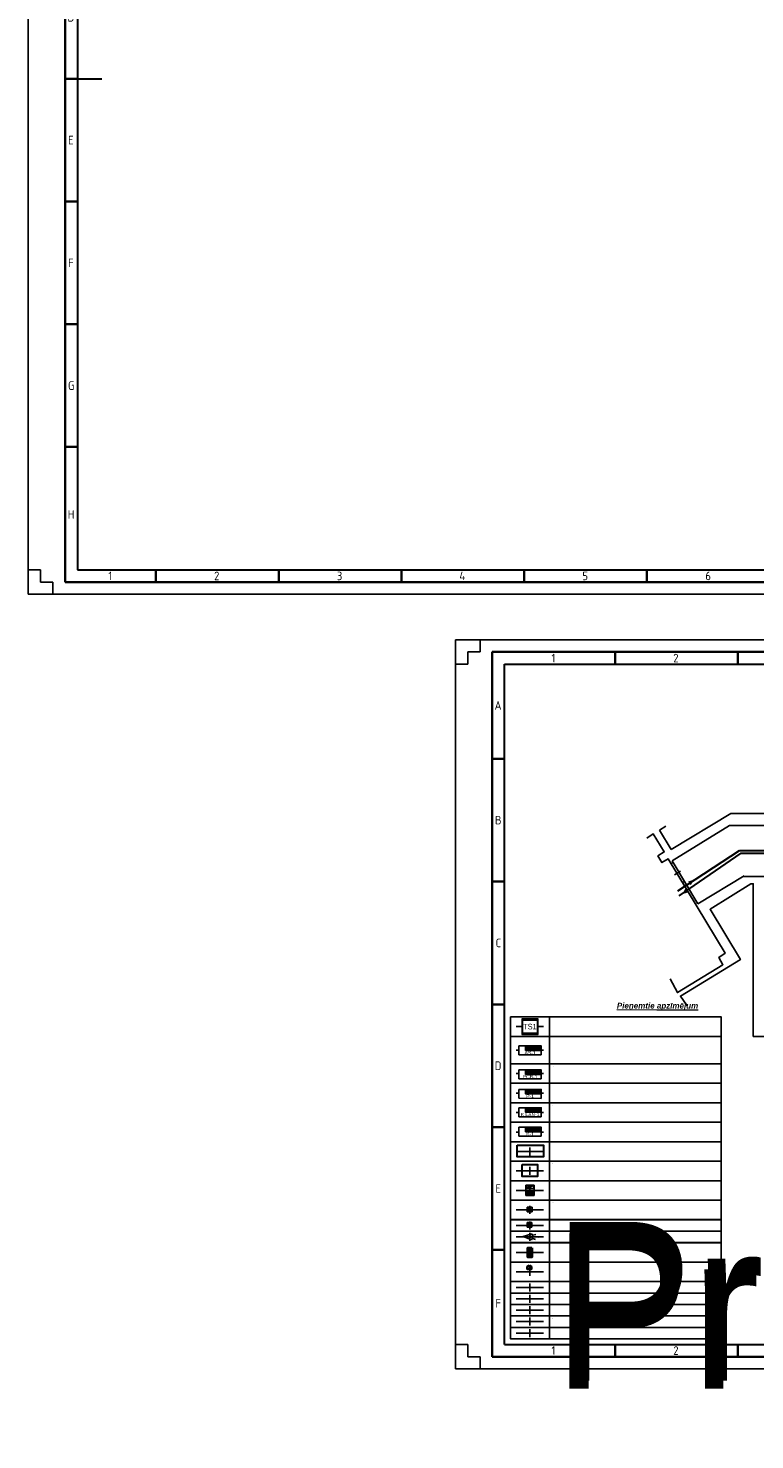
# Model space of a CAD drawing. Header units: millimetres. Extents: x -1662057 to -197461, y -941126 to 63888.
# Tile 59 of 209: x -1629150 to -1589003, y -592066 to -514073. Entities that reach past the tile are written whole.
import ezdxf
from ezdxf.enums import TextEntityAlignment as Align

# ---------------------------------------------------------------- set-up
doc = ezdxf.new("R2018")
doc.units = ezdxf.units.MM
doc.set_wipeout_variables(frame=1)
doc.layers.get('0').update_dxf_attribs({"linetype": 'CONTINUOUS'})
for name, color, linetype, lineweight in [('1-VS', 174, 'CONTINUOUS', 9), ('AS_detektori', 234, 'CONTINUOUS', 15), ('AS_kabelis', 16, 'CONTINUOUS', 15), ('Izolacija', 250, 'CONTINUOUS', 9), ('UAS_Text', 7, 'CONTINUOUS', 9), ('VS_AS', 5, 'CONTINUOUS', 25), ('Vājstrāvas tīkls', 5, 'CONTINUOUS', 30)]:
    doc.layers.add(name, color=color, linetype=linetype, lineweight=lineweight)
for name, color, linetype in [('Apsardze', 5, 'CONTINUOUS'), ('ESS AS', 5, 'CONTINUOUS'), ('ESS_AS_iekartas', 102, 'CONTINUOUS'), ('Rasējuma lapa', 7, 'CONTINUOUS'), ('VS AS', 7, 'CONTINUOUS'), ('VS-AS_Iekartas', 5, 'CONTINUOUS'), ('VS_Apzimejumi', 7, 'CONTINUOUS')]:
    doc.layers.add(name, color=color, linetype=linetype)
doc.layers.add('VS_Info', color=21, linetype='CONTINUOUS', plot=False)
doc.styles.add('1', font='ariali.ttf')
doc.styles.add('ARIAL', font='arialbd.ttf')
doc.styles.add('DEL_Arial Narrow', font='ARIALN.TTF')
doc.styles.add('ISO', font='iso')
doc.styles.add('ROMANS', font='arial.ttf', dxfattribs={"width": 0.8, "oblique": 15})
doc.styles.add('WMF-Arial0', font='arialbd.ttf')

# ---------------------------------------------------------------- blocks, each defined once
blk = doc.blocks.new('A2_L')
at = {"layer": 'Rasējuma lapa'}
for p, q in [((0, 420), (-594, 420)), ((-594, 420), (-594, 0)), ((-584, 420), (-584, 415)), ((-10, 415), (-10, 420)), ((0, 0), (0, 420)), ((-584, 415), (-589, 415)), ((-589, 415), (-589, 410)), ((-589, 410), (-594, 410)), ((0, 410), (-5, 410)), ((-594, 10), (-589, 10)), ((-589, 10), (-589, 5)), ((-5, 10), (0, 10)), ((-594, 0), (0, 0)), ((-589, 5), (-584, 5)), ((-584, 5), (-584, 0)), ((-10, 0), (-10, 5))]:
    blk.add_line(p, q, dxfattribs=at)
at = {"layer": 'Rasējuma lapa', "lineweight": 35}
for p, q in [((-5, 415), (-579, 415)), ((-579, 415), (-579, 5)), ((-542, 410), (-542, 415)), ((-492, 410), (-492, 415)), ((-442, 410), (-442, 415)), ((-392, 410), (-392, 415)), ((-342, 410), (-342, 415)), ((-292, 410), (-292, 415)), ((-242, 410), (-242, 415)), ((-192, 410), (-192, 415)), ((-142, 410), (-142, 415)), ((-92, 410), (-92, 415)), ((-42, 410), (-42, 415)), ((-5, 5), (-5, 415)), ((-574, 360), (-579, 360)), ((-5, 360), (-10, 360)), ((-574, 310), (-579, 310)), ((-5, 310), (-10, 310)), ((-574, 260), (-579, 260)), ((-5, 260), (-10, 260)), ((-574, 210), (-579, 210)), ((-5, 210), (-10, 210)), ((-574, 160), (-579, 160)), ((-5, 160), (-10, 160)), ((-574, 110), (-579, 110)), ((-5, 110), (-10, 110)), ((-574, 60), (-579, 60)), ((-5, 60), (-10, 60)), ((-542, 5), (-542, 10)), ((-492, 5), (-492, 10)), ((-442, 5), (-442, 10)), ((-392, 5), (-392, 10)), ((-342, 5), (-342, 10)), ((-292, 5), (-292, 10)), ((-242, 5), (-242, 10)), ((-192, 5), (-192, 10)), ((-142, 5), (-142, 10)), ((-92, 5), (-92, 10)), ((-42, 5), (-42, 10)), ((-579, 5), (-5, 5))]:
    blk.add_line(p, q, dxfattribs=at)
at = {"layer": 'Rasējuma lapa', "lineweight": 30}
for p, q in [((-10, 410), (-574, 410)), ((-574, 410), (-574, 10)), ((-292, 410), (-292, 400)), ((-10, 10), (-10, 410)), ((-574, 210), (-564, 210)), ((-20, 210), (-10, 210)), ((-292, 20), (-292, 10)), ((-574, 10), (-10, 10))]:
    blk.add_line(p, q, dxfattribs=at)
at = {"layer": 'Rasējuma lapa', "style": 'ISO'}
for s, p in [('1', (-561.38, 410.75)), ('2', (-518.29, 410.75)), ('3', (-468.3, 410.75)), ('4', (-418.4, 410.75)), ('5', (-368.3, 410.75)), ('6', (-318.21, 410.75)), ('7', (-268.23, 410.75)), ('8', (-218.23, 410.75)), ('9', (-168.28, 410.75)), ('10', (-119.1, 410.75)), ('11', (-68.75, 410.75)), ('12', (-25.71, 410.75)), ('A', (-578.08, 385.75)), ('A', (-9.07, 385.75)), ('B', (-577.9, 333.25)), ('B', (-8.9, 333.25)), ('C', (-577.64, 283.25)), ('C', (-8.64, 283.25)), ('D', (-578, 233.25)), ('D', (-9, 233.25)), ('E', (-577.73, 183.25)), ('E', (-8.72, 183.25)), ('F', (-577.73, 133.25)), ('F', (-8.72, 133.25)), ('G', (-577.81, 83.25)), ('G', (-8.81, 83.25)), ('H', (-577.9, 30.75)), ('H', (-8.9, 30.75)), ('1', (-561.38, 5.75)), ('2', (-518.29, 5.75)), ('3', (-468.3, 5.75)), ('4', (-418.4, 5.75)), ('5', (-368.3, 5.75)), ('6', (-318.21, 5.75)), ('7', (-268.23, 5.75)), ('8', (-218.23, 5.75)), ('9', (-168.28, 5.75)), ('10', (-119.1, 5.75)), ('11', (-68.75, 5.75)), ('A2', (-26.41, 5.75))]:
    blk.add_text(s, height=3.5, dxfattribs=at).set_placement(p)
blk = doc.blocks.new('*U1302')
at = {"layer": 'Rasējuma lapa'}
blk.add_blockref('A2_L', (0, 0), dxfattribs=at)
blk = doc.blocks.new('A3_L')
at = {"layer": 'Rasējuma lapa'}
for p, q in [((-420, 297), (0, 297)), ((-420, 0), (-420, 297)), ((-420, 287), (-420, 297)), ((-420, 297), (-410, 297)), ((-410, 297), (-410, 292)), ((-10, 297), (0, 297)), ((-10, 292), (-10, 297)), ((0, 0), (0, 297)), ((0, 297), (0, 287)), ((-410, 292), (-415, 292)), ((-415, 292), (-415, 287)), ((-5, 292), (-10, 292)), ((-5, 287), (-5, 292)), ((-415, 287), (-420, 287)), ((0, 287), (-5, 287)), ((-420, 0), (-420, 10)), ((-420, 10), (-415, 10)), ((-415, 10), (-415, 5)), ((-5, 5), (-5, 10)), ((-5, 10), (0, 10)), ((0, 10), (0, 0)), ((-420, 0), (0, 0)), ((-410, 0), (-420, 0)), ((-415, 5), (-410, 5)), ((-410, 5), (-410, 0)), ((-10, 0), (-10, 5)), ((-10, 5), (-5, 5)), ((0, 0), (-10, 0))]:
    blk.add_line(p, q, dxfattribs=at)
at = {"layer": 'Rasējuma lapa', "lineweight": 35}
for p, q in [((-405, 292), (-5, 292)), ((-405, 5), (-405, 292)), ((-355, 287), (-355, 292)), ((-305, 287), (-305, 292)), ((-255, 287), (-255, 292)), ((-205, 287), (-205, 292)), ((-155, 287), (-155, 292)), ((-105, 287), (-105, 292)), ((-55, 287), (-55, 292)), ((-5, 5), (-5, 292)), ((-400, 248.5), (-405, 248.5)), ((-5, 248.5), (-10, 248.5)), ((-400, 198.5), (-405, 198.5)), ((-5, 198.5), (-10, 198.5)), ((-400, 148.5), (-405, 148.5)), ((-5, 148.5), (-10, 148.5)), ((-400, 98.5), (-405, 98.5)), ((-5, 98.5), (-10, 98.5)), ((-400, 48.5), (-405, 48.5)), ((-5, 48.5), (-10, 48.5)), ((-355, 5), (-355, 10)), ((-305, 5), (-305, 10)), ((-255, 5), (-255, 10)), ((-205, 5), (-205, 10)), ((-155, 5), (-155, 10)), ((-105, 5), (-105, 10)), ((-55, 5), (-55, 10)), ((-405, 5), (-5, 5))]:
    blk.add_line(p, q, dxfattribs=at)
at = {"layer": 'Rasējuma lapa', "lineweight": 30}
for p, q in [((-400, 287), (-10, 287)), ((-400, 10), (-400, 287)), ((-10, 10), (-10, 287)), ((-400, 10), (-10, 10))]:
    blk.add_line(p, q, dxfattribs=at)
at = {"layer": 'Rasējuma lapa', "style": 'ISO'}
for s, p in [('1', (-380.88, 287.75)), ('2', (-331.29, 287.75)), ('3', (-281.3, 287.75)), ('4', (-231.4, 287.75)), ('5', (-181.3, 287.75)), ('6', (-131.21, 287.75)), ('7', (-81.22, 287.75)), ('8', (-31.22, 287.75)), ('A', (-404.07, 268.5)), ('A', (-9.07, 271.75)), ('B', (-403.9, 221.75)), ('B', (-8.9, 221.75)), ('C', (-403.64, 171.75)), ('C', (-8.64, 171.75)), ('D', (-404, 121.75)), ('D', (-9, 121.75)), ('E', (-403.73, 71.75)), ('E', (-8.73, 71.75)), ('F', (-403.73, 25)), ('F', (-8.73, 21.75)), ('1', (-380.88, 5.75)), ('2', (-331.29, 5.75)), ('3', (-281.3, 5.75)), ('4', (-231.4, 5.75)), ('5', (-181.3, 5.75)), ('6', (-131.21, 5.75)), ('7', (-81.22, 5.75)), ('A3', (-32.87, 5.75))]:
    blk.add_text(s, height=3.5, dxfattribs=at).set_placement(p)
blk = doc.blocks.new('*U1305')
at = {"layer": 'Rasējuma lapa'}
blk.add_blockref('A3_L', (0, 0), dxfattribs=at)
blk = doc.blocks.new('*U1708')
at = {"layer": 'VS_Apzimejumi', "ltscale": 25}
blk.add_lwpolyline([(-1700, 0), (-1700, -1200), (0, -1200), (0, 0), (-1700, 0)], dxfattribs=at)
at = {"layer": 'VS_Apzimejumi'}
blk.add_lwpolyline([(0, 0), (7500, 0), (7500, -1200), (0, -1200), (0, 0)], dxfattribs=at)
at = {"layer": 'VS_Info'}
blk.add_line((-1445, -600), (-255, -600), dxfattribs=at)
blk.add_lwpolyline([(-850, -425), (-850, -775)], dxfattribs=at)
at = {"lineweight": 30, "flags": 104}
blk.add_attdef('NOSAUKUMS', text='', height=200, dxfattribs=at).set_placement((121, -99), align=Align.TOP_LEFT)
blk = doc.blocks.new('*U1709')
at = {"layer": 'VS_Apzimejumi', "ltscale": 25}
blk.add_lwpolyline([(-1700, 0), (-1700, -850), (0, -850), (0, 0), (-1700, 0)], dxfattribs=at)
at = {"layer": 'VS_Apzimejumi'}
blk.add_lwpolyline([(0, 0), (7500, 0), (7500, -850), (0, -850), (0, 0)], dxfattribs=at)
at = {"layer": 'VS_Info'}
blk.add_line((-1445, -425), (-255, -425), dxfattribs=at)
blk.add_lwpolyline([(-850, -250), (-850, -600)], dxfattribs=at)
at = {"lineweight": 30, "flags": 104}
blk.add_attdef('NOSAUKUMS', text='', height=200, dxfattribs=at).set_placement((121, -99), align=Align.TOP_LEFT)
blk = doc.blocks.new('DEL_VS-AS_kontroles_panelis')
blk.add_wipeout([(-326, 261), (326, 261), (326, -1), (-326, -1)]).dxf.layer = 'AS_kabelis'
at = {"layer": 'VS-AS_Iekartas', "color": 0}
for p, q in [((-325, 260), (325, 260)), ((-325, 0), (-325, 260)), ((325, 0), (-325, 0)), ((-130, 252), (-122, 260)), ((-130, 229), (-99, 260)), ((-130, 207), (-77, 260)), ((-130, 184), (-54, 260)), ((-130, 162), (-32, 260)), ((-130, 139), (-9, 260)), ((-18, 130), (-130, 242)), ((-40, 130), (-130, 220)), ((-63, 130), (-130, 197)), ((-85, 130), (-130, 175)), ((-108, 130), (-130, 152)), ((5, 130), (-125, 260)), ((-117, 130), (13, 260)), ((27, 130), (-103, 260)), ((-95, 130), (35, 260)), ((50, 130), (-80, 260)), ((-72, 130), (58, 260)), ((72, 130), (-58, 260)), ((-50, 130), (80, 260)), ((95, 130), (-35, 260)), ((-27, 130), (103, 260)), ((117, 130), (-13, 260)), ((-5, 130), (125, 260)), ((139, 130), (9, 260)), ((18, 130), (148, 260)), ((162, 130), (32, 260)), ((40, 130), (170, 260)), ((184, 130), (54, 260)), ((63, 130), (193, 260)), ((207, 130), (77, 260)), ((85, 130), (215, 260)), ((229, 130), (99, 260)), ((108, 130), (238, 260)), ((252, 130), (122, 260)), ((130, 130), (260, 260)), ((274, 130), (144, 260)), ((152, 130), (282, 260)), ((297, 130), (167, 260)), ((175, 130), (305, 260)), ((319, 130), (189, 260)), ((197, 130), (325, 258)), ((325, 146), (211, 260)), ((220, 130), (325, 235)), ((325, 169), (234, 260)), ((242, 130), (325, 213)), ((325, 191), (256, 260)), ((265, 130), (325, 190)), ((325, 214), (279, 260)), ((287, 130), (325, 168)), ((325, 236), (301, 260)), ((310, 130), (325, 145)), ((325, 259), (324, 260)), ((325, 260), (325, 0))]:
    blk.add_line(p, q, dxfattribs=at)
blk.add_lwpolyline([(-130, 260), (325, 260), (325, 130), (-130, 130)], close=True, dxfattribs=at)
at = {"layer": 'VS-AS_Iekartas', "color": 0, "style": 'DEL_Arial Narrow', "width": 1.4}
blk.add_attdef('TIPS', text='', height=90, dxfattribs=at).set_placement((0, -10), align=Align.BOTTOM_CENTER)
blk = doc.blocks.new('*U1710')
at = {"layer": 'VS_Apzimejumi', "ltscale": 25}
blk.add_lwpolyline([(-1700, 0), (-1700, -500), (0, -500), (0, 0), (-1700, 0)], dxfattribs=at)
at = {"layer": 'VS_Apzimejumi'}
blk.add_lwpolyline([(0, 0), (7500, 0), (7500, -500), (0, -500), (0, 0)], dxfattribs=at)
at = {"layer": 'VS_Info'}
blk.add_line((-1445, -250), (-255, -250), dxfattribs=at)
blk.add_lwpolyline([(-850, -75), (-850, -425)], dxfattribs=at)
at = {"lineweight": 30, "flags": 104}
blk.add_attdef('NOSAUKUMS', text='', height=200, dxfattribs=at).set_placement((121, -99), align=Align.TOP_LEFT)
blk = doc.blocks.new('*U2829')
at = {"layer": 'Vājstrāvas tīkls', "color": 234, "lineweight": 9}
for p, q in [((-140, 385), (-54, 479)), ((-54, 479), (-72, 402)), ((-72, 402), (15, 478)), ((-13, 367), (118, 481)), ((15, 478), (-13, 367))]:
    blk.add_line(p, q, dxfattribs=at)
at = {"layer": 'Vājstrāvas tīkls', "color": 234, "lineweight": 15, "ltscale": 0.05}
blk.add_lwpolyline([(-217, 542), (217, 542), (217, 0), (-217, 0)], close=True, dxfattribs=at)
at = {"layer": 'Vājstrāvas tīkls', "color": 234, "lineweight": 25, "ltscale": 0.05}
for points in [[(-217, 542), (217, 542), (217, 0), (-217, 0)], [(-164, 268), (-77, 268), (-77, 217), (-164, 217)], [(-164, 184), (-77, 184), (-77, 133), (-164, 133)], [(-164, 100), (-77, 100), (-77, 49), (-164, 49)], [(-44, 268), (44, 268), (44, 217), (-44, 217)], [(-44, 184), (44, 184), (44, 133), (-44, 133)], [(-44, 100), (44, 100), (44, 49), (-44, 49)], [(77, 268), (164, 268), (164, 217), (77, 217)], [(77, 184), (164, 184), (164, 133), (77, 133)], [(77, 100), (164, 100), (164, 49), (77, 49)]]:
    blk.add_lwpolyline(points, close=True, dxfattribs=at)
at = {"layer": 'Vājstrāvas tīkls', "color": 234, "lineweight": 9, "ltscale": 0.05}
blk.add_lwpolyline([(-164, 502), (164, 502), (164, 354), (-164, 354)], close=True, dxfattribs=at)
at = {"layer": 'AS_detektori', "lineweight": 5, "style": 'ARIAL'}
blk.add_attdef('KEYPAD', text='', height=188, dxfattribs=at).set_placement((-596, 331), align=Align.CENTER)
blk = doc.blocks.new('A$C7E0A7937')
at = {"layer": 'Izolacija', "ltscale": 5, "true_color": 0xffffff}
h = blk.add_hatch(color=7, dxfattribs=at)
h.dxf.hatch_style = 1
h.paths.add_polyline_path([(399, 375), (-399, 375), (-399, -375), (399, -375)])
at = {"layer": '1-VS', "color": 5, "lineweight": 20, "ltscale": 20, "const_width": 22.5}
blk.add_lwpolyline([(-399, -375), (399, -375), (399, 375), (-399, 375)], close=True, dxfattribs=at)
at = {"layer": '1-VS', "color": 251, "lineweight": 20, "ltscale": 20}
blk.add_lwpolyline([(-399, -375), (399, -375), (399, 375), (-399, 375)], close=True, dxfattribs=at)
at = {"layer": 'UAS_Text', "color": 251, "lineweight": 9, "insert": (1, -1), "char_height": 270, "width": 385.23, "attachment_point": 5, "bg_fill": 3, "box_fill_scale": 1.5, "bg_fill_color": 256, "bg_fill_transparency": 0}
blk.add_mtext('{\\fArial Narrow|b0|i0|c186|p34;\\C5;TS1}', dxfattribs=at)
blk = doc.blocks.new('smk')
at = {"layer": 'Apsardze'}
for p, q in [((-200, 0), (-200, 200)), ((-200, 0), (-100, 200)), ((-200, 200), (0, 200)), ((0, 0), (-200, 0)), ((-100, 200), (0, 0)), ((0, 200), (0, 0))]:
    blk.add_line(p, q, dxfattribs=at)
at = {"layer": 'Apsardze', "linetype": 'ByBlock'}
for p, q in [((-188, 25), (-13, 25)), ((-170, 60), (-30, 60)), ((-152, 96), (-48, 96)), ((-135, 131), (-65, 131)), ((-117, 166), (-83, 166))]:
    blk.add_line(p, q, dxfattribs=at)
blk = doc.blocks.new('pir')
at = {"layer": 'Apsardze'}
for p, q in [((-530, 1), (-797, 1)), ((-512, 81), (-665, 133)), ((0, 0), (-457, 153)), ((0, 0), (-457, -152)), ((-512, -84), (-662, -135))]:
    blk.add_line(p, q, dxfattribs=at)
blk.add_arc((-151, 1), 342, 153.65223, 206.52454, dxfattribs=at)

msp = doc.modelspace()

# ---------------------------------------------------------------- linework, layer by layer
at = {"color": 18, "true_color": 0x000000}
for p, q in [((-1593627.36366, -559446.27739), (-1590329.09126, -557460.30389)), ((-1590329.09126, -557460.30389), (-1573951.75173, -557460.30389)), ((-1593910.41881, -558162.6279), (-1594266.16511, -558376.47547)), ((-1594266.16511, -558376.47547), (-1593627.36366, -559446.27739)), ((-1590404.17824, -558126.64799), (-1593574.60201, -560080.89948)), ((-1573771.48945, -558126.64799), (-1590404.17824, -558126.64799)), ((-1593623.616, -560237.25318), (-1593522.96466, -560170.13961)), ((-1593574.60201, -560080.89948), (-1592153.31664, -562455.99828)), ((-1593439.98083, -560851.59867), (-1593115.46054, -560639.55252)), ((-1592988.96375, -561283.04828), (-1592891.4176, -561222.12747)), ((-1592153.31664, -562455.99828), (-1589588.87555, -560912.54374)), ((-1572048.66496, -560942.11253), (-1589649.44036, -560942.11253)), ((-1589090.98599, -561332.52976), (-1589090.98599, -561383.752))]:
    msp.add_line(p, q, dxfattribs=at)
for points in [[(-1594975.87323, -558818.13895), (-1594615.87323, -558588.13895), (-1594005.87323, -559588.13895), (-1594355.87323, -559808.13895), (-1594135.87323, -560178.13895), (-1593785.87323, -559968.13895), (-1590635.87323, -565178.13895), (-1590985.87323, -565418.13895), (-1590765.87323, -565818.13895), (-1593275.87323, -567358.13895), (-1593685.87323, -566588.13895)], [(-1592735.87323, -568098.13895), (-1593115.87323, -567548.13895), (-1589795.87323, -565538.13895), (-1591475.87323, -562748.13895), (-1589225.87323, -561348.13895), (-1589091.6686, -561348.13895), (-1589091.6686, -569782.969), (-1572976.93272, -569782.969), (-1572976.93272, -561494.93673), (-1572829.6632, -561494.93673), (-1567301.03992, -570588.41076), (-1567929.21408, -570972.9021), (-1568400.33467, -570298.07858)]]:
    msp.add_lwpolyline(points, dxfattribs=at)
at = {"layer": 'ESS AS', "color": 1, "lineweight": 35, "ltscale": 2, "transparency": 33554687}
for p, q in [((-1601461.28007, -582422.98471), (-1601575.45836, -582497.8869)), ((-1601458.90082, -582422.98471), (-1601344.72253, -582497.8869))]:
    msp.add_line(p, q, dxfattribs=at)
at = {"layer": 'ESS AS', "color": 5, "lineweight": 40, "ltscale": 2, "transparency": 33554687}
msp.add_lwpolyline([(-1601325.93508, -581463.91753), (-1601325.93508, -581985.11863), (-1601543.68443, -581985.11863), (-1601543.68443, -581463.91753)], close=True, dxfattribs=at)
at = {"layer": 'ESS AS', "color": 1, "lineweight": 35, "ltscale": 2, "transparency": 33554687}
msp.add_lwpolyline([(-1601575.58674, -582498.02143), (-1601345.3045, -582498.02143), (-1601345.3045, -582644.51376), (-1601575.58674, -582644.51376)], close=True, dxfattribs=at)
at = {"layer": 'ESS AS', "color": 5, "transparency": 33554687, "const_width": 31.64062}
for points in [[(-1602179.22346, -583632.66744), (-1600673.12971, -583632.66744)], [(-1602179.22346, -584273.91744), (-1600673.12971, -584273.91744)]]:
    msp.add_lwpolyline(points, dxfattribs=at)
at = {"layer": 'ESS AS', "color": 6, "transparency": 33554687, "const_width": 31.64062}
for points in [[(-1602179.22346, -584909.5413), (-1600673.12971, -584909.5413)], [(-1602179.22346, -585537.26875), (-1600673.12971, -585537.26875)]]:
    msp.add_lwpolyline(points, dxfattribs=at)
at = {"layer": 'ESS AS', "color": 1, "transparency": 33554687, "const_width": 31.64062}
msp.add_lwpolyline([(-1602179.22346, -586177.74207), (-1600673.12971, -586177.74207)], dxfattribs=at)
at = {"layer": 'ESS_AS_iekartas', "color": 5, "lineweight": 30}
msp.add_lwpolyline([(-1602126.64594, -575786.37298), (-1600678.37583, -575786.37298), (-1600678.37583, -576439.41982), (-1602126.64594, -576439.41982)], close=True, dxfattribs=at)
at = {"layer": 'ESS_AS_iekartas', "color": 6, "lineweight": 30}
msp.add_lwpolyline([(-1601862.8543, -576862.16545), (-1601015.31282, -576862.16545), (-1601015.31282, -577515.21228), (-1601862.8543, -577515.21228)], close=True, dxfattribs=at)
at = {"layer": 'VS_AS', "color": 6, "lineweight": 30}
for p, q in [((-1593262.11998, -561738.91734), (-1589847.55345, -559505.38303)), ((-1589847.55345, -559505.38303), (-1572236.51978, -559505.38303))]:
    msp.add_line(p, q, dxfattribs=at)
for points in [[(-1593180, -562010), (-1589760, -559660), (-1581080, -559660), (-1581080, -561410), (-1588340, -561410), (-1588340, -561470), (-1581000, -561470), (-1581000, -559660), (-1572280, -559660), (-1571260, -561460), (-1571990, -561920), (-1572010, -562040)], [(-1592566.09845, -561376.14198), (-1592478.6615, -561219.73801), (-1592646.66761, -561278.37352)], [(-1592818.12934, -561667.41598), (-1592911.74758, -561820.20029), (-1592741.53217, -561768.3265)]]:
    msp.add_lwpolyline(points, dxfattribs=at)

# ---------------------------------------------------------------- block references
at = {"layer": 'ESS AS', "transparency": 33554687}
ref = msp.add_blockref('*U1709', (-1600350.38752, -568700.68212), dxfattribs=dict(at, xscale=1.265625, yscale=1.265625, zscale=1.265625))
lines = msp.add_mtext('Projekt. telekomunikāciju 19" skapis', dxfattribs={"layer": '0', "insert": (-1600197.5552, -568825.81739), "char_height": 2.5, "attachment_point": 1})
ref.add_attrib('NOSAUKUMS', '', (-1600197.5552, -568825.81739), dxfattribs={"flags": 104}).embed_mtext(lines)
at = {"layer": 'ESS AS', "color": 7, "transparency": 33554687}
ref = msp.add_blockref('*U1708', (-1600350.39533, -569776.44818), dxfattribs=dict(at, xscale=1.265625, yscale=1.265625, zscale=1.265625))
lines = msp.add_mtext('Projekt. centrālais vadības panelis Integriti ISC Controller, \\Pmetāliskā kārba ar barošanas bloku.  INTG-996001EUPS \\Par visām paplašinātāju kartēm', dxfattribs={"layer": '0', "insert": (-1600197.563, -569901.58345), "char_height": 2.5, "attachment_point": 1})
ref.add_attrib('NOSAUKUMS', '', (-1600197.563, -569901.58345), dxfattribs={"flags": 104}).embed_mtext(lines)
at = {"layer": 'ESS AS', "transparency": 33554687}
ref = msp.add_blockref('*U1709', (-1600350.39533, -571295.14804), dxfattribs=dict(at, xscale=1.265625, yscale=1.265625, zscale=1.265625))
lines = msp.add_mtext('Projekt. 8 zonu paplāšinātājs Integriti - 8 Zone LAN,\\PPCB only. INTG-996005PCB&KIT', dxfattribs={"layer": '0', "insert": (-1600197.563, -571420.28331), "char_height": 2.5, "attachment_point": 1})
ref.add_attrib('NOSAUKUMS', '', (-1600197.563, -571420.28331), dxfattribs={"flags": 104}).embed_mtext(lines)
ref = msp.add_blockref('*U1709', (-1600350.39533, -573446.96232), dxfattribs=dict(at, xscale=1.265625, yscale=1.265625, zscale=1.265625))
lines = msp.add_mtext('Projekt. divu durvju kontrolieris Intelligent LAN Access\\PModule. INTG-996018PCB&K', dxfattribs={"layer": '0', "insert": (-1600197.563, -573572.09759), "char_height": 2.5, "attachment_point": 1})
ref.add_attrib('NOSAUKUMS', '', (-1600197.563, -573572.09759), dxfattribs={"flags": 104}).embed_mtext(lines)
ref = msp.add_blockref('*U1709', (-1600350.39533, -576674.20837), dxfattribs=dict(at, xscale=1.265625, yscale=1.265625, zscale=1.265625))
lines = msp.add_mtext('Projekt. metāliskā kārba ar barošanas bloku 3A \\PINTG-995201PEEU3', dxfattribs={"layer": '0', "insert": (-1600197.563, -576799.34364), "char_height": 2.5, "attachment_point": 1})
ref.add_attrib('NOSAUKUMS', '', (-1600197.563, -576799.34364), dxfattribs={"flags": 104}).embed_mtext(lines)
ref = msp.add_blockref('*U1709', (-1600350.39533, -577749.9943), dxfattribs=dict(at, xscale=1.265625, yscale=1.265625, zscale=1.265625))
lines = msp.add_mtext('Projekt. LCD vadības tastatūra Prisma Terminal \\Pfor Integriti - White INTG-996400', dxfattribs={"layer": '0', "insert": (-1600197.563, -577875.12957), "char_height": 2.5, "attachment_point": 1})
ref.add_attrib('NOSAUKUMS', '', (-1600197.563, -577875.12957), dxfattribs={"flags": 104}).embed_mtext(lines)
ref = msp.add_blockref('*U2829', (-1601426.17658, -578562.99356), dxfattribs=dict(at, xscale=1.0418625, yscale=1.0418625, zscale=1.0418625))
lines = msp.add_mtext('VP ', dxfattribs={"layer": 'AS_detektori', "lineweight": 5, "insert": (-1602046.82664, -578218.1792), "char_height": 2.5, "attachment_point": 1, "bg_fill": 3, "box_fill_scale": 1, "bg_fill_color": 256, "bg_fill_transparency": 0})
ref.add_attrib('KEYPAD', '', (-1602046.82664, -578218.1792), dxfattribs={"flags": 104}).embed_mtext(lines)
ref = msp.add_blockref('*U1709', (-1600350.39533, -578825.7574), dxfattribs=dict(at, xscale=1.265625, yscale=1.265625, zscale=1.265625))
lines = msp.add_mtext('Projekt. magnētiskais kontakts vārtiem, uzliekamais, \\Pnostrādāšanas attālums 7.3 cm ar plāksni MS-55', dxfattribs={"layer": '0', "insert": (-1600197.563, -578950.89267), "char_height": 2.5, "attachment_point": 1})
ref.add_attrib('NOSAUKUMS', '', (-1600197.563, -578950.89267), dxfattribs={"flags": 104}).embed_mtext(lines)
ref = msp.add_blockref('*U1710', (-1600350.39533, -579905.05069), dxfattribs=dict(at, xscale=1.265625, yscale=1.265625, zscale=1.265625))
lines = msp.add_mtext('Projekt. durvju magnētiskie kontakti ZDD-417M', dxfattribs={"layer": '0', "insert": (-1600197.563, -580030.18596), "char_height": 8762.180394, "attachment_point": 1})
ref.add_attrib('NOSAUKUMS', '', (-1600197.563, -580030.18596), dxfattribs={"flags": 104}).embed_mtext(lines)
ref = msp.add_blockref('*U1710', (-1600350.39533, -580537.68089), dxfattribs=dict(at, xscale=1.265625, yscale=1.265625, zscale=1.265625))
lines = msp.add_mtext('Projekt. kombinētajs detektors TITAN GB', dxfattribs={"layer": '0', "insert": (-1600197.563, -580662.81615), "char_height": 8572.5175739, "attachment_point": 1})
ref.add_attrib('NOSAUKUMS', '', (-1600197.563, -580662.81615), dxfattribs={"flags": 104}).embed_mtext(lines)
ref = msp.add_blockref('*U1709', (-1600350.39533, -581177.59506), dxfattribs=dict(at, xscale=1.265625, yscale=1.265625, zscale=1.265625))
lines = msp.add_mtext('Projekt. Karšu nolāsītājs ar kodu šifrātoru \\P(datu protokols E-Marim un RS485) INTG-994725', dxfattribs={"layer": '0', "insert": (-1600197.563, -581302.73033), "char_height": 2.5, "attachment_point": 1})
ref.add_attrib('NOSAUKUMS', '', (-1600197.563, -581302.73033), dxfattribs={"flags": 104}).embed_mtext(lines)
ref = msp.add_blockref('*U1709', (-1600350.39533, -582253.2684), dxfattribs=dict(at, xscale=1.265625, yscale=1.265625, zscale=1.265625))
lines = msp.add_mtext('Projekt. elektromagnētiskais sprūds, normāli atvērts (NO)\\PEff-Eff, 12/24Vdc, Eff-Eff 138W.13-----E91', dxfattribs={"layer": '0', "insert": (-1600197.563, -582378.40367), "char_height": 2.5, "attachment_point": 1})
ref.add_attrib('NOSAUKUMS', '', (-1600197.563, -582378.40367), dxfattribs={"flags": 104}).embed_mtext(lines)
ref = msp.add_blockref('*U1710', (-1600350.39533, -583327.51005), dxfattribs=dict(at, xscale=1.265625, yscale=1.265625, zscale=1.265625))
lines = msp.add_mtext('Projekt. kabelis (magnētkontaktiem) CQR 4x0,22', dxfattribs={"layer": '0', "insert": (-1600197.563, -583452.64532), "char_height": 2.5, "attachment_point": 1})
ref.add_attrib('NOSAUKUMS', '', (-1600197.563, -583452.64532), dxfattribs={"flags": 104}).embed_mtext(lines)
ref = msp.add_blockref('*U1710', (-1600350.39533, -583960.32255), dxfattribs=dict(at, xscale=1.265625, yscale=1.265625, zscale=1.265625))
lines = msp.add_mtext('Projekt. kabelis (kustības detektoriem) CQR 8x0,22', dxfattribs={"layer": '0', "insert": (-1600197.563, -584085.45782), "char_height": 2.5, "attachment_point": 1})
ref.add_attrib('NOSAUKUMS', '', (-1600197.563, -584085.45782), dxfattribs={"flags": 104}).embed_mtext(lines)
ref = msp.add_blockref('*U1710', (-1600350.39533, -584593.13505), dxfattribs=dict(at, xscale=1.265625, yscale=1.265625, zscale=1.265625))
lines = msp.add_mtext('Projekt. kabelis (tastatūrām) Cat5e FTP 4x2x0.5', dxfattribs={"layer": '0', "insert": (-1600197.563, -584718.27032), "char_height": 2.5, "attachment_point": 1})
ref.add_attrib('NOSAUKUMS', '', (-1600197.563, -584718.27032), dxfattribs={"flags": 104}).embed_mtext(lines)
ref = msp.add_blockref('*U1710', (-1600350.39533, -585220.8625), dxfattribs=dict(at, xscale=1.265625, yscale=1.265625, zscale=1.265625))
lines = msp.add_mtext('Projekt. kabelis (panelim) Cat5e FTP  4x2x0.5', dxfattribs={"layer": '0', "insert": (-1600197.563, -585345.99777), "char_height": 2.5, "attachment_point": 1})
ref.add_attrib('NOSAUKUMS', '', (-1600197.563, -585345.99777), dxfattribs={"flags": 104}).embed_mtext(lines)
ref = msp.add_blockref('*U1710', (-1600350.39533, -585853.28669), dxfattribs=dict(at, xscale=1.265625, yscale=1.265625, zscale=1.265625))
lines = msp.add_mtext('Projekt. kabelis (sprūdam) Omy 2x1.0', dxfattribs={"layer": '0', "insert": (-1600197.563, -585978.42196), "char_height": 2.5, "attachment_point": 1})
ref.add_attrib('NOSAUKUMS', '', (-1600197.563, -585978.42196), dxfattribs={"flags": 104}).embed_mtext(lines)
at = {"layer": 'Rasējuma lapa', "xscale": 135.6730224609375, "yscale": 135.6730224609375, "zscale": 135.6730224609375}
for name, p in [('*U1302', (-1548560.09211, -545352.12424)), ('*U1305', (-1548560.09211, -588154.01009))]:
    msp.add_blockref(name, p, dxfattribs=at)
at = {"layer": 'VS AS', "xscale": 1.318359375, "yscale": 1.318359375, "zscale": 1.318359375}
for p in [(-1601311.15838, -579475.92092), (-1601320.61838, -580321.03829)]:
    msp.add_blockref('smk', p, dxfattribs=at)
at = {"layer": 'VS AS', "xscale": 1.0546875, "yscale": 1.0546875, "zscale": 1.0546875, "rotation": 176.8636173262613}
msp.add_blockref('pir', (-1601804.84927, -580828.38721), dxfattribs=at)

# ---------------------------------------------------------------- texts
at = {"layer": 'ESS AS', "color": 5, "transparency": 33554687, "style": 'WMF-Arial0'}
msp.add_text('N', height=133.25214, dxfattribs=at).set_placement((-1601515.44385, -581761.54841))
at = {"layer": 'ESS AS', "color": 7, "linetype": 'ByBlock', "lineweight": 15, "transparency": 33554687, "insert": (-1596623.52398, -567920.24974), "char_height": 265.78125, "width": 9130.2583428, "attachment_point": 1, "rotation": 359.9699999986, "style": '1'}
msp.add_mtext('{\\fArial|b1|i1|c186|p34;\\H1.1905x;\\L\\C256;\\c0;Pieņemtie apzīmējum}', dxfattribs=at)
at = {"layer": 'VS AS', "color": 5, "style": 'ROMANS'}
msp.add_text('S', height=158.20312, rotation=176.863617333, dxfattribs=at).set_placement((-1601347.20111, -580770.97732, 875.19667))

# ---------------------------------------------------------------- next in the draw order: block references
at = {"layer": 'ESS AS', "ltscale": 5, "transparency": 33554687, "xscale": 1.1390625, "yscale": 1.1390625, "zscale": 1.1390625}
msp.add_blockref('A$C7E0A7937', (-1601426.16877, -569238.57275), dxfattribs=at)
at = {"layer": 'ESS AS', "color": 1, "transparency": 33554687, "xscale": 1.8984375, "yscale": 1.8984375, "zscale": 1.8984375, "rotation": 359.9240141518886}
msp.add_blockref('DEL_VS-AS_kontroles_panelis', (-1601418.41417, -570800.22621), dxfattribs=at).add_auto_attribs({'TIPS': 'AS-1'})
at = {"layer": 'ESS AS', "color": 116, "true_color": 0x136734, "transparency": 33554687}
ref = msp.add_blockref('DEL_VS-AS_kontroles_panelis', (-1601418.41417, -572123.33526), dxfattribs=dict(at, xscale=1.8984375, yscale=1.8984375, zscale=1.8984375, rotation=359.9240141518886))
ref.add_attrib('TIPS', 'PCB-1', dxfattribs={"layer": 'VS-AS_Iekartas', "height": 170.859375, "rotation": 359.9240141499, "style": 'DEL_Arial Narrow', "width": 1.4}).set_placement((-1601418.43935, -572142.31962), align=Align.BOTTOM_CENTER)
at = {"layer": 'ESS AS', "color": 5, "transparency": 33554687}
ref = msp.add_blockref('DEL_VS-AS_kontroles_panelis', (-1601418.41417, -574215.93052), dxfattribs=dict(at, xscale=1.8984375, yscale=1.8984375, zscale=1.8984375, rotation=359.9240141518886))
ref.add_attrib('TIPS', 'K LAN-1', dxfattribs={"layer": 'VS-AS_Iekartas', "height": 170.859375, "rotation": 359.9240141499, "style": 'DEL_Arial Narrow', "width": 1.4}).set_placement((-1601418.43935, -574234.91488), align=Align.BOTTOM_CENTER)

# ---------------------------------------------------------------- next in the draw order: block references
at = {"layer": 'ESS AS', "transparency": 33554687}
ref = msp.add_blockref('*U1709', (-1600350.39533, -572371.16265), dxfattribs=dict(at, xscale=1.265625, yscale=1.265625, zscale=1.265625))
lines = msp.add_mtext('Projekt. 8 zonu paplāšinātājs Integriti - 8 Zone UniBus,\\PINTG-996500PCB&KIT', dxfattribs={"layer": '0', "insert": (-1600197.563, -572496.29791), "char_height": 2.5, "attachment_point": 1})
ref.add_attrib('NOSAUKUMS', '', (-1600197.563, -572496.29791), dxfattribs={"flags": 104}).embed_mtext(lines)
ref = msp.add_blockref('*U1709', (-1600350.39533, -574522.75889), dxfattribs=dict(at, xscale=1.265625, yscale=1.265625, zscale=1.265625))
lines = msp.add_mtext('Projekt. UniBus Divu durvju kontrolieris-paplāšinātājs \\PINTG-996535PCB&K', dxfattribs={"layer": '0', "insert": (-1600197.563, -574647.89416), "char_height": 2.5, "attachment_point": 1})
ref.add_attrib('NOSAUKUMS', '', (-1600197.563, -574647.89416), dxfattribs={"flags": 104}).embed_mtext(lines)

# ---------------------------------------------------------------- next in the draw order: block references
at = {"layer": 'ESS AS', "color": 116, "true_color": 0x136734, "transparency": 33554687}
ref = msp.add_blockref('DEL_VS-AS_kontroles_panelis', (-1601418.41417, -573199.34987), dxfattribs=dict(at, xscale=1.8984375, yscale=1.8984375, zscale=1.8984375, rotation=359.9240141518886))
ref.add_attrib('TIPS', 'P-1', dxfattribs={"layer": 'VS-AS_Iekartas', "height": 170.859375, "rotation": 359.9240141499, "style": 'DEL_Arial Narrow', "width": 1.4}).set_placement((-1601418.43935, -573218.33423), align=Align.BOTTOM_CENTER)
at = {"layer": 'ESS AS', "color": 5, "transparency": 33554687}
ref = msp.add_blockref('DEL_VS-AS_kontroles_panelis', (-1601418.41417, -575291.72709), dxfattribs=dict(at, xscale=1.8984375, yscale=1.8984375, zscale=1.8984375, rotation=359.9240141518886))
ref.add_attrib('TIPS', 'K-1', dxfattribs={"layer": 'VS-AS_Iekartas', "height": 170.859375, "rotation": 359.9240141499, "style": 'DEL_Arial Narrow', "width": 1.4}).set_placement((-1601418.43935, -575310.71145), align=Align.BOTTOM_CENTER)

# ---------------------------------------------------------------- next in the draw order: block references
at = {"layer": 'ESS AS', "transparency": 33554687}
ref = msp.add_blockref('*U1709', (-1600350.39533, -575598.41591), dxfattribs=dict(at, xscale=1.265625, yscale=1.265625, zscale=1.265625))
lines = msp.add_mtext('Projekt. metāliskā kārba ar barošanas bloku 8A \\PINTG-995203PE8EU', dxfattribs={"layer": '0', "insert": (-1600197.563, -575723.55118), "char_height": 2.5, "attachment_point": 1})
ref.add_attrib('NOSAUKUMS', '', (-1600197.563, -575723.55118), dxfattribs={"flags": 104}).embed_mtext(lines)

doc.saveas('drawing.dxf')
